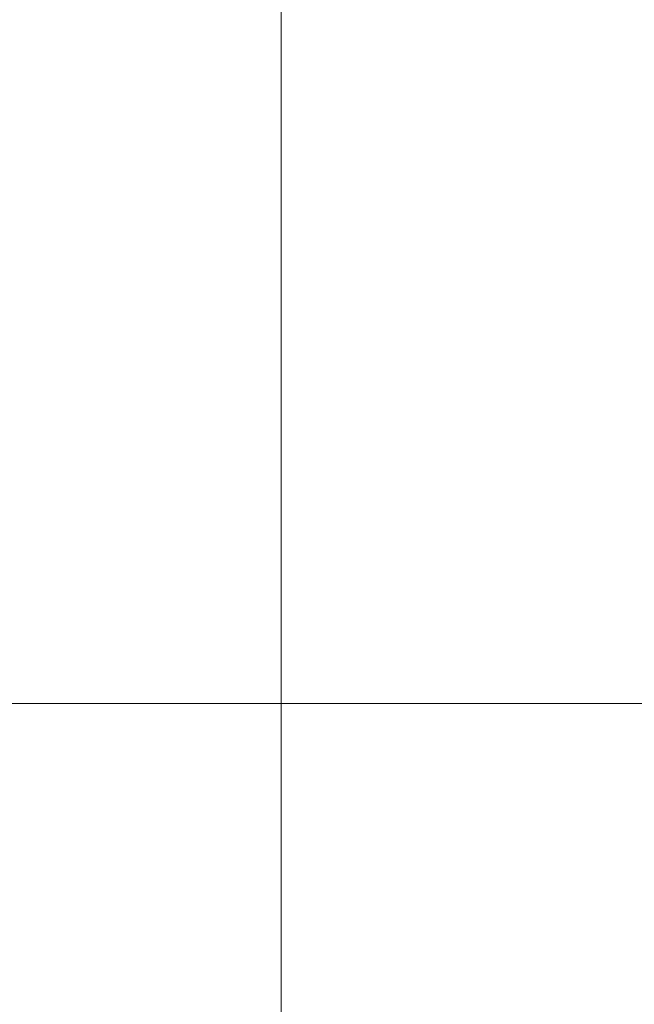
# Model space of a CAD drawing. Header units: millimetres. Extents: x 5980700 to 6194397, y -12939 to 2351883.
# Tile 63 of 124: x 6036313 to 6036698, y -4791 to -4175. Entities that reach past the tile are written whole.
import ezdxf

# ---------------------------------------------------------------- set-up
doc = ezdxf.new("R2010")
doc.units = ezdxf.units.MM
doc.layers.add('A-FLOR-PATT', color=8, linetype='Continuous', lineweight=18)

# ---------------------------------------------------------------- blocks, each defined once
blk = doc.blocks.new('BE-PMSa-MOD-ARQ-CONEXAODOFUTURO-EX-000-R_rvt-1-PLANTA DE CAIMENTO DE PISOS - TÉRREO')
at = {"layer": 'A-FLOR-PATT', "lineweight": 5}
h = blk.add_hatch(dxfattribs=at)
h.set_pattern_fill('FP_19', color=71, style=0, pattern_type=2)
h.set_pattern_definition([(0, (1076.385, -4153.340999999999), (0, 450), []), (90, (1076.385, -4153.340999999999), (-450, 2.755455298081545e-14), [])])
h.paths.add_polyline_path([(-1408.117406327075, -6885.841005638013), (-1448.117406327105, -6885.841005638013), (-1448.117406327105, -6165.841005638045), (-1458.117406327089, -6165.841005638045), (-1458.117406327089, -6154.841005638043), (-1478.122472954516, -6154.841005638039), (-1478.122472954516, -6265.841005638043), (-1497.12247295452, -6265.841005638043), (-1497.12247295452, -6135.841005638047), (-1458.117406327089, -6135.841005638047), (-1458.117406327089, -6125.841005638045), (-1448.117406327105, -6125.841005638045), (-1448.117406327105, -6085.84100563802), (-1408.117406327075, -6085.84100563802), (-1408.117406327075, -6125.841005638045), (-1398.117406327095, -6125.841005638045), (-1398.117406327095, -6135.841005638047), (-1359.11233969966, -6135.841005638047), (-1359.11233969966, -6265.841005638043), (-1378.112339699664, -6265.841005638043), (-1379.117406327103, -6154.841005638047), (-1398.117406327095, -6154.841005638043), (-1398.117406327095, -6165.841005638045), (-1408.117406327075, -6165.841005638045), (-1408.117406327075, -6804.748590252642)])
h.paths.add_polyline_path([(-422.2840729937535, -6885.841005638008), (-462.2840729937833, -6885.841005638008), (-462.2840729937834, -6165.841005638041), (-472.284072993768, -6165.841005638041), (-472.284072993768, -6154.841005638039), (-492.2891396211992, -6154.841005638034), (-492.2891396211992, -6265.841005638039), (-511.2891396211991, -6265.841005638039), (-511.2891396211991, -6135.841005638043), (-472.284072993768, -6135.841005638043), (-472.284072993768, -6125.841005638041), (-462.2840729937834, -6125.841005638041), (-462.2840729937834, -6085.841005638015), (-422.2840729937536, -6085.841005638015), (-422.2840729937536, -6125.841005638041), (-412.2840729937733, -6125.841005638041), (-412.2840729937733, -6135.841005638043), (-373.2790063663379, -6135.841005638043), (-373.2790063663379, -6265.841005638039), (-392.2790063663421, -6265.841005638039), (-393.2840729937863, -6154.841005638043), (-412.2840729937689, -6154.841005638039), (-412.2840729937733, -6165.841005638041), (-422.2840729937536, -6165.841005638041), (-422.2840729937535, -6804.748590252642)])
h.paths.add_polyline_path([(563.5492603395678, -6885.841005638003), (523.5492603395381, -6885.841005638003), (523.5492603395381, -6165.841005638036), (513.5492603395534, -6165.841005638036), (513.5492603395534, -6154.84100563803), (493.5441937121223, -6154.841005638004), (493.5441937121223, -6265.841005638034), (474.5441937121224, -6265.841005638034), (474.5441937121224, -6135.841005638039), (513.5492603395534, -6135.841005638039), (513.5492603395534, -6125.841005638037), (523.5492603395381, -6125.841005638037), (523.5492603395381, -6085.841005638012), (563.5492603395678, -6085.841005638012), (563.5492603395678, -6125.841005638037), (573.5492603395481, -6125.841005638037), (573.5492603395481, -6135.841005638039), (612.5543269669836, -6135.841005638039), (612.5543269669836, -6265.841005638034), (593.5543269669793, -6265.841005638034), (592.5492603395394, -6154.841005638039), (573.5492603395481, -6154.841005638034), (573.5492603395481, -6165.841005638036), (563.5492603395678, -6165.841005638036), (563.5492603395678, -6804.748590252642)])
h.paths.add_polyline_path([(1549.382593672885, -6885.841005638), (1509.382593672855, -6885.841005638), (1509.382593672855, -6165.841005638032), (1499.38259367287, -6165.841005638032), (1499.38259367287, -6154.841005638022), (1479.377527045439, -6154.841005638), (1479.377527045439, -6265.84100563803), (1460.377527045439, -6265.84100563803), (1460.377527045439, -6135.841005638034), (1499.38259367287, -6135.841005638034), (1499.38259367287, -6125.841005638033), (1509.382593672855, -6125.841005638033), (1509.382593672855, -6085.841005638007), (1549.382593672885, -6085.841005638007), (1549.382593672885, -6125.841005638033), (1559.382593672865, -6125.841005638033), (1559.382593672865, -6135.841005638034), (1598.387660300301, -6135.841005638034), (1598.387660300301, -6265.84100563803), (1579.387660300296, -6265.84100563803), (1578.382593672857, -6154.841005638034), (1559.382593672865, -6154.84100563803), (1559.382593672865, -6165.841005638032), (1549.382593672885, -6165.841005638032), (1549.382593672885, -6839.505983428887)])
h.paths.add_polyline_path([(-3379.784072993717, -6885.841005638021), (-3419.784072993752, -6885.841005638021), (-3419.784072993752, -6165.841005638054), (-3429.784072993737, -6165.841005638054), (-3429.784072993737, -6154.841005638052), (-3449.789139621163, -6154.841005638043), (-3449.789139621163, -6265.841005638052), (-3468.789139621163, -6265.841005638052), (-3468.789139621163, -6135.841005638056), (-3429.784072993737, -6135.841005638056), (-3429.784072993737, -6125.841005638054), (-3419.784072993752, -6125.841005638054), (-3419.784072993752, -6085.841005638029), (-3379.784072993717, -6085.841005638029), (-3379.784072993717, -6125.841005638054), (-3369.784072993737, -6125.841005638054), (-3369.784072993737, -6135.841005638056), (-3330.779006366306, -6135.841005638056), (-3330.779006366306, -6265.841005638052), (-3349.779006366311, -6265.841005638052), (-3350.784072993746, -6154.841005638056), (-3369.784072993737, -6154.841005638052), (-3369.784072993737, -6165.841005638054), (-3379.784072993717, -6165.841005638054), (-3379.784072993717, -6804.748590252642)])
h.paths.add_polyline_path([(-2393.950739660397, -6885.841005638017), (-2433.950739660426, -6885.841005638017), (-2433.950739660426, -6165.841005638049), (-2443.950739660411, -6165.841005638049), (-2443.950739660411, -6154.841005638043), (-2463.955806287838, -6154.841005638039), (-2463.955806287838, -6265.841005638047), (-2482.955806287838, -6265.841005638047), (-2482.955806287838, -6135.841005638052), (-2443.950739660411, -6135.841005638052), (-2443.950739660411, -6125.84100563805), (-2433.950739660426, -6125.84100563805), (-2433.950739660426, -6085.841005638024), (-2393.950739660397, -6085.841005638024), (-2393.950739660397, -6125.84100563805), (-2383.950739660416, -6125.84100563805), (-2383.950739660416, -6135.841005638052), (-2344.945673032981, -6135.841005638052), (-2344.945673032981, -6265.841005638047), (-2363.945673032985, -6265.841005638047), (-2364.950739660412, -6154.841005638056), (-2383.950739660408, -6154.841005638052), (-2383.950739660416, -6165.841005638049), (-2393.950739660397, -6165.841005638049), (-2393.950739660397, -6804.748590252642)])
h.paths.add_polyline_path([(-1633.586260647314, -8187.825683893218), (-1326.11487301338, -8187.825683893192), (-1326.11487301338, -6915.841005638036), (-1408.117406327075, -6915.841005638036), (-1408.117406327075, -6885.841005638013), (-1222.284072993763, -6885.841005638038), (-1222.284072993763, -6915.841005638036), (-1296.11487301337, -6915.841005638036), (-1296.11487301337, -8187.825683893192), (-340.281539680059, -8187.825683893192), (-340.281539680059, -6915.841005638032), (-422.2840729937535, -6915.841005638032), (-422.2840729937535, -6885.841005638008), (-236.4507396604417, -6885.841005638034), (-236.4507396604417, -6915.841005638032), (-310.281539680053, -6915.841005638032), (-310.2815396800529, -8187.825683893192), (645.5517936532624, -8187.825683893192), (645.5517936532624, -6915.841005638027), (563.5492603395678, -6915.841005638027), (563.5492603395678, -6885.841005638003), (749.3825936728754, -6885.84100563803), (749.3825936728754, -6915.841005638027), (675.5517936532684, -6915.841005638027), (675.5517936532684, -8187.825683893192), (1631.385126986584, -8187.825683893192), (1631.385126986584, -6915.841005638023), (1549.382593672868, -6915.841005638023), (1549.382593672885, -6885.841005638), (1876.385126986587, -6885.841005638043), (1876.385126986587, -5160.841005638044), (1819.382593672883, -5160.84100563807), (1819.382593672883, -5130.841005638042), (1876.385126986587, -5130.841005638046), (1876.385126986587, -3880.841005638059), (1437.385126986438, -3880.841005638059), (1436.385126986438, -3898.231985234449), (1424.554938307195, -3898.231985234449), (1424.554938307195, -3931.218364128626), (1419.460598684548, -3931.218364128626), (1419.460598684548, -3946.925911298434), (1413.385126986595, -3946.925911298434), (1413.385126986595, -3958.858886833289), (1444.385126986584, -3958.858886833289), (1444.385126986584, -3970.828505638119), (1370.385126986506, -3970.828505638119), (1370.385126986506, -3958.948636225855), (1401.385126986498, -3958.858886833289), (1401.385126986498, -3946.925911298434), (1395.309655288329, -3946.925911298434), (1395.309655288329, -3931.218364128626), (1390.215315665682, -3931.218364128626), (1390.215315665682, -3898.231985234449), (1377.385126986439, -3897.231985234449), (1377.385126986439, -3880.841005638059), (938.3851269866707, -3880.841005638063), (938.385126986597, -5130.841005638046), (1019.382593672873, -5130.841005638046), (1019.382593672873, -5160.841005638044), (816.3825936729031, -5160.84100563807), (816.3825936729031, -5130.841005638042), (908.3851269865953, -5130.841005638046), (908.3851269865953, -3880.841005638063), (469.3851269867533, -3880.841005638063), (468.3851269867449, -3898.231985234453), (456.554938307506, -3898.231985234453), (456.554938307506, -3931.21836412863), (451.4605986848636, -3931.21836412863), (451.4605986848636, -3946.925911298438), (445.3851269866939, -3946.925911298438), (445.3851269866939, -3958.948636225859), (476.3851269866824, -3958.948636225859), (476.3851269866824, -3970.828505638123), (402.3851269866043, -3970.828505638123), (402.3851269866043, -3958.858886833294), (433.3851269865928, -3958.858886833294), (433.3851269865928, -3946.925911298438), (427.3096552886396, -3946.925911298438), (427.3096552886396, -3931.21836412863), (422.2153156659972, -3931.21836412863), (422.2153156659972, -3898.231985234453), (409.3851269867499, -3897.231985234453), (409.3851269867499, -3880.841005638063), (-29.61487301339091, -3880.841005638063), (-29.61487301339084, -5130.841005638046), (16.38259367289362, -5130.841005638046), (16.38259367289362, -5160.841005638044), (-116.6174063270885, -5160.84100563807), (-116.6174063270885, -5130.841005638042), (-59.61487301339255, -5130.841005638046), (-59.61487301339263, -3880.841005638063), (-498.6148730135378, -3880.841005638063), (-499.6148730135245, -3898.231985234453), (-511.4450616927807, -3898.231985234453), (-511.4450616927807, -3931.21836412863), (-516.5394013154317, -3931.21836412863), (-516.5394013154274, -3946.925911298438), (-522.6148730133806, -3946.925911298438), (-522.6148730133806, -3958.858886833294), (-491.6148730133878, -3958.858886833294), (-491.6148730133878, -3970.828505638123), (-565.614873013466, -3970.828505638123), (-565.614873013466, -3958.948636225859), (-534.6148730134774, -3958.858886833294), (-534.6148730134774, -3946.925911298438), (-540.6903447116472, -3946.925911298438), (-540.6903447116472, -3931.21836412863), (-545.7846843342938, -3931.21836412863), (-545.7846843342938, -3898.231985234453), (-558.6148730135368, -3897.231985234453), (-558.6148730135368, -3880.841005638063), (-997.6148730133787, -3880.841005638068), (-997.6148730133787, -5130.841005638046), (-916.6174063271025, -5130.841005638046), (-916.6174063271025, -5160.841005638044), (-1084.617406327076, -5160.84100563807), (-1084.617406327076, -5130.841005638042), (-1027.61487301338, -5130.841005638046), (-1027.614873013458, -3880.841005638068), (-1466.614873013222, -3880.841005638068), (-1467.614873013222, -3898.231985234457), (-1479.44506169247, -3898.231985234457), (-1479.44506169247, -3931.218364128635), (-1484.539401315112, -3931.218364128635), (-1484.539401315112, -3946.925911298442), (-1490.614873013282, -3946.925911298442), (-1490.614873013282, -3958.948636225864), (-1459.614873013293, -3958.948636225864), (-1459.614873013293, -3970.828505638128), (-1533.614873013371, -3970.828505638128), (-1533.614873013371, -3958.858886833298), (-1502.614873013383, -3958.858886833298), (-1502.614873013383, -3946.925911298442), (-1508.690344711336, -3946.925911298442), (-1508.690344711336, -3931.218364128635), (-1513.784684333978, -3931.218364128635), (-1513.784684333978, -3898.231985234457), (-1526.614873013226, -3897.231985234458), (-1526.614873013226, -3880.841005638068), (-1965.614873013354, -3880.841005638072), (-1965.614873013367, -5130.841005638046), (-1884.61740632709, -5130.841005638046), (-1884.61740632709, -5160.841005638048), (-2052.617406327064, -5160.84100563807), (-2052.617406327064, -5130.841005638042), (-1995.614873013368, -5130.841005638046), (-1995.614873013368, -3880.841005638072), (-2434.614873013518, -3880.841005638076), (-2435.614873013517, -3898.231985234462), (-2447.445061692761, -3898.231985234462), (-2447.445061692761, -3931.218364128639), (-2452.539401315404, -3931.218364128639), (-2452.539401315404, -3946.925911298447), (-2458.614873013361, -3946.925911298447), (-2458.614873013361, -3958.858886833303), (-2427.614873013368, -3958.858886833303), (-2427.614873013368, -3970.828505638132), (-2501.614873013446, -3970.828505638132), (-2501.614873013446, -3958.948636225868), (-2470.614873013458, -3958.858886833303), (-2470.614873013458, -3946.925911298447), (-2476.690344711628, -3946.925911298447), (-2476.690344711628, -3931.218364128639), (-2481.78468433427, -3931.218364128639), (-2481.78468433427, -3898.231985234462), (-2494.614873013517, -3897.231985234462), (-2494.614873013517, -3880.841005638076), (-2933.614873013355, -3880.841005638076), (-2933.614873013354, -5130.841005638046), (-2852.617406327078, -5130.841005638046), (-2852.617406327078, -5160.841005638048), (-2963.614873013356, -5160.841005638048), (-2963.614873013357, -3730.841005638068), (-273.614873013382, -3730.841005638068), (-273.6148730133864, -1905.841005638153), (-333.6148730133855, -1905.841005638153), (-333.6148730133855, -1920.841005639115), (-403.6148730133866, -1920.841005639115), (-403.6148730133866, -1905.841005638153), (-413.6148730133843, -1905.841005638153), (-413.6148730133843, -2645.841005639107), (-403.614873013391, -2645.841005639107), (-403.614873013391, -2656.841005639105), (-383.6098063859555, -2656.841005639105), (-383.6098063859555, -2545.841005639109), (-364.6098063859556, -2545.841005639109), (-364.6098063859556, -2675.841005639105), (-403.614873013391, -2675.841005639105), (-403.614873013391, -2685.841005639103), (-413.6148730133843, -2685.841005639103), (-413.6148730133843, -2725.841005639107), (-443.614873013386, -2725.841005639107), (-443.614873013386, -2685.841005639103), (-453.6148730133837, -2685.841005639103), (-453.6148730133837, -2675.841005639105), (-492.6199396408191, -2675.841005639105), (-492.6199396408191, -2545.841005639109), (-473.6199396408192, -2545.841005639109), (-472.6148730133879, -2656.841005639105), (-453.6148730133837, -2656.841005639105), (-453.6148730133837, -2645.841005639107), (-443.614873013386, -2645.841005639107), (-443.614873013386, -1905.841005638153), (-1243.614873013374, -1905.841005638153), (-1243.614873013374, -1920.841005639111), (-1313.614873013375, -1920.841005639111), (-1313.614873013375, -1905.841005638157), (-1861.627696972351, -1905.841005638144), (-1861.627696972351, -2730.841005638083), (-1891.627696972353, -2730.841005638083), (-1891.627696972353, -2503.341005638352), (-4291.627696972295, -2503.34100563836), (-4291.627696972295, -3602.841794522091), (-4115.616662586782, -3602.841794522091), (-4115.616662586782, -3918.841794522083), (-4291.627696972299, -3918.841794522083), (-4291.62769697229, -6885.841005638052), (-4179.784072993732, -6885.841005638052), (-4179.784072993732, -6915.841005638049), (-4291.62769697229, -6915.841005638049), (-4291.62769697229, -8187.825683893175), (-3297.781539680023, -8187.825683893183), (-3297.781539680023, -6915.841005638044), (-3379.784072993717, -6915.841005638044), (-3379.784072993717, -6885.841005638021), (-3193.950739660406, -6885.841005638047), (-3193.950739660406, -6915.841005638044), (-3267.781539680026, -6915.841005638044), (-3267.781539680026, -8187.825683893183), (-2311.948206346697, -8187.825683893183), (-2311.948206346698, -6915.84100563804), (-2393.950739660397, -6915.84100563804), (-2393.950739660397, -6885.841005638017), (-2208.117406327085, -6885.841005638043), (-2208.117406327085, -6915.84100563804), (-2281.948206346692, -6915.84100563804), (-2281.948206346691, -8187.825683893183), (-1634.040783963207, -8187.825683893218)])
h.paths.add_polyline_path([(1081.283969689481, -8177.824964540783), (974.2429165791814, -8177.757752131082), (969.89444838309, -8176.62737626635), (962.5990053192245, -8171.491896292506), (958.4892938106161, -8163.573126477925), (957.9528572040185, -8159.112278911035), (958.3458896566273, -8046.283814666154), (960.307945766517, -8039.866218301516), (963.7283128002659, -8032.919235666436), (963.7283128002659, -7942.145418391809), (961.4375489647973, -7935.578149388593), (960.4463710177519, -7926.6496358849), (961.5940795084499, -7650.620109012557), (964.0656786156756, -7630.220274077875), (974.8299487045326, -7602.120334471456), (992.0949357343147, -7577.474922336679), (1014.827323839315, -7557.759074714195), (1044.094972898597, -7543.599703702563), (1071.00633885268, -7537.47041637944), (1104.593384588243, -7534.802663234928), (1150.72110646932, -7533.999939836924), (1177.139309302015, -7534.536061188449), (1217.145192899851, -7537.754905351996), (1245.244404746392, -7544.159408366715), (1272.081338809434, -7557.769795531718), (1294.810519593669, -7577.489024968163), (1312.071615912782, -7602.136909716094), (1322.831558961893, -7630.238285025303), (1326.446371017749, -7660.111296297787), (1325.461348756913, -7935.551189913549), (1322.756520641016, -7944.035336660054), (1322.75652064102, -8032.919235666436), (1327.175489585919, -8039.484241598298), (1328.701960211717, -8047.249322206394), (1328.191987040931, -8166.732035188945), (1324.318356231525, -8173.441360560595), (1317.609030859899, -8177.314991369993), (1313.735400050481, -8177.824964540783)])
h.paths.add_polyline_path([(327.9020667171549, -8177.824964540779), (-11.59041675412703, -8177.757752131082), (-15.938884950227, -8176.627376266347), (-23.23432801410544, -8171.491896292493), (-27.34403952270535, -8163.573126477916), (-27.88047612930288, -8159.11227891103), (-27.48744367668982, -8046.283814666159), (-25.52538756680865, -8039.866218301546), (-22.10502053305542, -8032.919235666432), (-22.10502053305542, -7942.145418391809), (-24.39578436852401, -7935.578149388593), (-25.38696231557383, -7926.649635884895), (-24.23925382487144, -7650.620109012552), (-21.76765471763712, -7630.220274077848), (-11.00338462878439, -7602.120334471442), (6.261602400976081, -7577.474922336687), (28.99399050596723, -7557.759074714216), (58.26163956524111, -7543.599703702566), (85.1730055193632, -7537.470416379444), (118.760051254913, -7534.802663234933), (164.8877731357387, -7533.999939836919), (197.9780157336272, -7535.04143530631), (231.3118595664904, -7537.754905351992), (259.4110714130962, -7544.159408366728), (286.2480054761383, -7557.769795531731), (308.9771862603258, -7577.48902496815), (326.2382825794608, -7602.136909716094), (336.9982256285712, -7630.238285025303), (340.613037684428, -7660.111296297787), (339.6280154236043, -7935.551189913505), (336.9231873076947, -7944.035336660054), (336.923187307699, -8032.919235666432), (341.3421562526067, -8039.484241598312), (342.8686268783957, -8047.249322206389), (342.3586537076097, -8166.73203518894), (338.4850228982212, -8173.441360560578), (331.7756975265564, -8177.314991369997)])
h.paths.add_polyline_path([(-992.9312666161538, -8177.824964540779), (-1001.772218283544, -8176.627376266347), (-1009.067661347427, -8171.491896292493), (-1013.177372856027, -8163.573126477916), (-1013.713809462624, -8159.11227891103), (-1013.320777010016, -8046.283814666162), (-1011.358720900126, -8039.866218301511), (-1007.938353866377, -8032.919235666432), (-1007.938353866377, -7942.145418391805), (-1010.229117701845, -7935.57814938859), (-1011.220295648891, -7926.649635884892), (-1010.072587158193, -7650.620109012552), (-1007.600988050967, -7630.22027407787), (-996.8367179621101, -7602.120334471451), (-979.5717309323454, -7577.474922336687), (-956.8393428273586, -7557.75907471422), (-927.5716937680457, -7543.599703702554), (-900.6603278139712, -7537.470416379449), (-867.0732820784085, -7534.802663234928), (-820.9455601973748, -7533.999939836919), (-794.5273573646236, -7534.536061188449), (-754.5214737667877, -7537.754905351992), (-726.4222619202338, -7544.159408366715), (-699.5853278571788, -7557.769795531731), (-676.8561470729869, -7577.489024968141), (-659.5950507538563, -7602.136909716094), (-648.8351077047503, -7630.238285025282), (-645.2202956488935, -7660.111296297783), (-646.2053179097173, -7935.55118991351), (-648.9101460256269, -7944.035336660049), (-648.9101460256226, -8032.919235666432), (-644.4911770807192, -8039.484241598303), (-642.9647064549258, -8047.249322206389), (-643.4746796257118, -8166.73203518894), (-647.3483104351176, -8173.441360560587), (-654.0576358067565, -8177.314991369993), (-661.1148590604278, -8177.824964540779), (-979.7632562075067, -8177.824964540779)])
h.paths.add_polyline_path([(-1863.06921016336, -8177.824964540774), (-1973.078744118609, -8177.757752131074), (-1977.427212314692, -8176.627376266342), (-1984.722655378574, -8171.491896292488), (-1988.832366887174, -8163.573126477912), (-1989.368803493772, -8159.112278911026), (-1988.975771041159, -8046.283814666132), (-1987.013714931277, -8039.866218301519), (-1983.593347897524, -8032.919235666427), (-1983.593347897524, -7942.145418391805), (-1985.884111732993, -7935.578149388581), (-1986.875289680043, -7926.649635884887), (-1985.72758118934, -7650.620109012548), (-1983.255982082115, -7630.22027407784), (-1972.491711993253, -7602.120334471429), (-1955.226724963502, -7577.474922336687), (-1932.494336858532, -7557.75907471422), (-1903.22668779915, -7543.599703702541), (-1876.315321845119, -7537.470416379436), (-1842.728276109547, -7534.802663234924), (-1796.60055422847, -7533.999939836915), (-1770.182351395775, -7534.53606118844), (-1730.176467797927, -7537.754905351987), (-1702.077255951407, -7544.159408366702), (-1675.240321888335, -7557.769795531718), (-1652.511141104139, -7577.489024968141), (-1635.250044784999, -7602.136909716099), (-1624.449879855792, -7630.570680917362), (-1620.875289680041, -7660.111296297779), (-1621.860311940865, -7935.551189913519), (-1624.565140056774, -7944.035336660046), (-1624.56514005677, -8032.919235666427), (-1620.146171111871, -8039.484241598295), (-1618.619700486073, -8047.249322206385), (-1619.129673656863, -8166.732035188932), (-1623.003304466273, -8173.441360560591), (-1629.712629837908, -8177.314991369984), (-1633.586260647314, -8177.824964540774)])
h.paths.add_polyline_path([(-2619.419593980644, -8177.82496454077), (-2958.912077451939, -8177.75775213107), (-2963.260545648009, -8176.627376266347), (-2970.555988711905, -8171.491896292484), (-2974.665700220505, -8163.573126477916), (-2975.202136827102, -8159.112278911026), (-2974.809104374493, -8046.283814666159), (-2972.847048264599, -8039.866218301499), (-2969.426681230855, -8032.919235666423), (-2969.426681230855, -7942.145418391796), (-2971.717445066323, -7935.578149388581), (-2972.708623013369, -7926.343502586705), (-2971.56091452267, -7650.620109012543), (-2969.089315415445, -7630.220274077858), (-2958.325045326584, -7602.120334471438), (-2941.060058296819, -7577.474922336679), (-2918.327670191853, -7557.759074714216), (-2889.060021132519, -7543.599703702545), (-2862.148655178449, -7537.470416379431), (-2828.561609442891, -7534.802663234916), (-2782.4338875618, -7533.999939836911), (-2756.015684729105, -7534.536061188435), (-2716.009801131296, -7537.754905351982), (-2687.910589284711, -7544.159408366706), (-2661.073655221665, -7557.769795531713), (-2638.344474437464, -7577.489024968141), (-2621.08337811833, -7602.136909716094), (-2610.323435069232, -7630.23828502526), (-2606.708623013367, -7660.111296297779), (-2607.693645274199, -7935.551189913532), (-2610.398473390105, -7944.035336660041), (-2610.3984733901, -8032.919235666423), (-2605.979504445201, -8039.48424159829), (-2604.453033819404, -8047.24932220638), (-2604.963006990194, -8166.732035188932), (-2608.836637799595, -8173.441360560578), (-2615.545963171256, -8177.314991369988)])
h.paths.add_polyline_path([(-3630.1498973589, -8105.84028628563), (-3969.023528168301, -8105.330313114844), (-3975.732853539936, -8101.456682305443), (-3979.606484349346, -8094.747356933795), (-3980.116457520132, -8090.87372612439), (-3980.116457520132, -7975.264643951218), (-3978.589986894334, -7967.499563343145), (-3974.171017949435, -7960.934557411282), (-3974.171017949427, -7871.338078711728), (-3976.875846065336, -7863.56651165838), (-3977.860868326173, -7854.637361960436), (-3976.712378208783, -7578.635430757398), (-3974.171017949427, -7558.057631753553), (-3963.48611322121, -7530.152231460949), (-3944.369171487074, -7503.894264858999), (-3919.652445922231, -7483.835936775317), (-3896.658902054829, -7472.174730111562), (-3866.537949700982, -7465.428494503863), (-3828.55380661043, -7462.551382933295), (-3781.621430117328, -7462.015261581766), (-3756.007881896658, -7462.817984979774), (-3721.171753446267, -7465.770227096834), (-3693.081068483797, -7472.168114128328), (-3666.241821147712, -7485.77439645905), (-3643.509433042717, -7505.490244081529), (-3626.244446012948, -7530.135656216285), (-3615.142810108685, -7561.020111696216), (-3611.858645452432, -7588.126618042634), (-3612.852046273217, -7863.593471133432), (-3615.142810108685, -7872.075620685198), (-3615.142810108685, -7962.107780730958), (-3611.722443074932, -7967.881540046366), (-3609.760386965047, -7974.299136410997), (-3609.367354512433, -7980.998444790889), (-3609.903791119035, -8091.58844822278), (-3614.013502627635, -8099.507218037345), (-3621.308945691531, -8104.642698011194), (-3625.657413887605, -8105.77307387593)])
h.paths.add_polyline_path([(-2052.617406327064, -5960.841005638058), (-2092.617406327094, -5960.841005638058), (-2092.617406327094, -5920.841005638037), (-2102.617406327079, -5920.841005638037), (-2102.617406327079, -5910.841005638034), (-2141.62247295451, -5910.841005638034), (-2141.62247295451, -5780.841005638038), (-2122.62247295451, -5780.841005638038), (-2121.61740632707, -5891.841005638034), (-2102.617406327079, -5891.841005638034), (-2102.617406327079, -5880.841005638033), (-2092.617406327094, -5880.841005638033), (-2092.617406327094, -5160.84100563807), (-2052.617406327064, -5160.84100563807), (-2052.617406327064, -5880.841005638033), (-2042.61740632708, -5880.841005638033), (-2042.61740632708, -5891.841005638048), (-2022.612339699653, -5891.84100563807), (-2022.612339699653, -5780.841005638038), (-2003.612339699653, -5780.841005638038), (-2003.612339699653, -5910.841005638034), (-2042.61740632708, -5910.841005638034), (-2042.61740632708, -5920.841005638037), (-2052.617406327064, -5920.841005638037)])
h.paths.add_polyline_path([(-116.6174063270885, -5960.841005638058), (-156.6174063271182, -5960.841005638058), (-156.6174063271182, -5920.841005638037), (-166.6174063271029, -5920.841005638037), (-166.6174063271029, -5910.841005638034), (-205.6224729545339, -5910.841005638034), (-205.622472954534, -5780.841005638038), (-186.6224729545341, -5780.841005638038), (-185.6174063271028, -5891.841005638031), (-166.6174063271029, -5891.841005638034), (-166.6174063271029, -5880.841005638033), (-156.6174063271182, -5880.841005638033), (-156.6174063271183, -5160.84100563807), (-116.6174063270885, -5160.84100563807), (-116.6174063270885, -5880.841005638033), (-106.6174063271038, -5880.841005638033), (-106.6174063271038, -5891.841005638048), (-86.61233969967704, -5891.84100563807), (-86.61233969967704, -5780.841005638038), (-67.61233969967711, -5780.841005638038), (-67.61233969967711, -5910.841005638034), (-106.6174063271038, -5910.841005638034), (-106.6174063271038, -5920.841005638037), (-116.6174063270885, -5920.841005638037)])
h.paths.add_polyline_path([(776.3825936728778, -5960.841005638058), (776.3825936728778, -5920.841005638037), (766.382593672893, -5920.841005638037), (766.382593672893, -5910.841005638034), (727.3775270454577, -5910.841005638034), (727.3775270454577, -5780.841005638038), (746.3775270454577, -5780.841005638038), (747.3825936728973, -5891.841005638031), (766.382593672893, -5891.841005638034), (766.382593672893, -5880.841005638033), (776.3825936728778, -5880.841005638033), (776.3825936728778, -5160.84100563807), (816.3825936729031, -5160.84100563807), (816.3825936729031, -5880.841005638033), (826.3825936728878, -5880.841005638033), (826.3825936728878, -5891.841005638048), (846.3876603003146, -5891.84100563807), (846.3876603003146, -5780.841005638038), (865.3876603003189, -5780.841005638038), (865.3876603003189, -5910.841005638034), (826.3825936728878, -5910.841005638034), (826.3825936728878, -5920.841005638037), (816.3825936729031, -5920.841005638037), (816.3825936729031, -5960.841005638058)])
h.paths.add_polyline_path([(1819.382593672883, -5960.841005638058), (1779.382593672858, -5960.841005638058), (1779.382593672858, -5920.841005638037), (1769.382593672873, -5920.841005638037), (1769.382593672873, -5910.841005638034), (1730.377527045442, -5910.841005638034), (1730.377527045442, -5780.841005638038), (1749.377527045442, -5780.841005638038), (1750.382593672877, -5891.841005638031), (1769.382593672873, -5891.841005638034), (1769.382593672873, -5880.841005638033), (1779.382593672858, -5880.841005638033), (1779.382593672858, -5160.84100563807), (1819.382593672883, -5160.84100563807), (1819.382593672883, -5880.841005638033), (1829.382593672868, -5880.841005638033), (1829.382593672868, -5891.841005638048), (1849.387660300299, -5891.84100563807), (1849.387660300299, -5780.841005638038), (1868.387660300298, -5780.841005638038), (1868.387660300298, -5910.841005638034), (1829.382593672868, -5910.841005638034), (1829.382593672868, -5920.841005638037), (1819.382593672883, -5920.841005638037)])
h.paths.add_polyline_path([(-1084.617406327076, -5960.841005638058), (-1124.617406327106, -5960.841005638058), (-1124.617406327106, -5920.841005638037), (-1134.617406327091, -5920.841005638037), (-1134.617406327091, -5910.841005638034), (-1173.622472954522, -5910.841005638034), (-1173.622472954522, -5780.841005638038), (-1154.622472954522, -5780.841005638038), (-1153.617406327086, -5891.841005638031), (-1134.617406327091, -5891.841005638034), (-1134.617406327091, -5880.841005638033), (-1124.617406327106, -5880.841005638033), (-1124.617406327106, -5160.84100563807), (-1084.617406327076, -5160.84100563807), (-1084.617406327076, -5880.841005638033), (-1074.617406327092, -5880.841005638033), (-1074.617406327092, -5891.841005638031), (-1054.612339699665, -5891.841005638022), (-1054.612339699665, -5780.841005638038), (-1035.612339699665, -5780.841005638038), (-1035.612339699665, -5910.841005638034), (-1074.617406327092, -5910.841005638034), (-1074.617406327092, -5920.841005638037), (-1084.617406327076, -5920.841005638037)])
h.paths.add_polyline_path([(-3110.634122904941, -2404.163055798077), (-3089.559253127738, -2402.354946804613), (-3132.171954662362, -2402.354946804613)])
h.paths.add_polyline_path([(-2291.627696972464, -2404.163055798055), (-2270.089865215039, -2402.35494680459), (-2313.165528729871, -2402.35494680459)])
h.paths.add_polyline_path([(-3853.61484510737, -2404.163055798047), (-3832.077013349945, -2402.354946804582), (-3875.152676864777, -2402.354946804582)])
h.paths.add_polyline_path([(-3142.339160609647, -2401.501406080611), (-3183.55053015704, -2395.193534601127), (-3167.436312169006, -2399.394490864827)])
h.paths.add_polyline_path([(-2323.332734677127, -2401.501406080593), (-2364.544104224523, -2395.193534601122), (-2348.429886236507, -2399.394490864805)])
h.paths.add_polyline_path([(-3885.319882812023, -2401.501406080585), (-3924.116436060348, -2395.82307415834), (-3910.41703437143, -2399.394490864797)])
h.paths.add_polyline_path([(-3078.929085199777, -2401.501406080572), (-3053.233014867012, -2399.238353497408), (-3040.810482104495, -2395.666917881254), (-3078.059864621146, -2401.36836192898)])
h.paths.add_polyline_path([(-2259.922659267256, -2401.50140608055), (-2234.825507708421, -2399.394490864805), (-2218.711289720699, -2395.193534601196), (-2246.15749904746, -2399.394490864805)])
h.paths.add_polyline_path([(-3821.909807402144, -2401.501406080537), (-3790.606665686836, -2397.776597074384), (-3791.218334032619, -2396.803725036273), (-3808.144647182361, -2399.394490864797)])
h.paths.add_polyline_path([(-3195.652806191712, -2392.038486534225), (-3231.517499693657, -2380.53997742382), (-3221.157028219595, -2385.389568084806)])
h.paths.add_polyline_path([(-2376.646380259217, -2392.038486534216), (-2412.511073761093, -2380.539977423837), (-2402.150602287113, -2385.389568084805)])
h.paths.add_polyline_path([(-3938.633528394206, -2392.038486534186), (-3974.498221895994, -2380.539977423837), (-3964.137750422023, -2385.38956808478)])
h.paths.add_polyline_path([(-3025.615439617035, -2392.038486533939), (-3000.111217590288, -2385.389568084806), (-2989.750746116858, -2380.539977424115), (-3004.87697517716, -2385.389568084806)])
h.paths.add_polyline_path([(-3768.596161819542, -2392.038486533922), (-3743.091939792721, -2385.389568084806), (-3732.731468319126, -2380.539977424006), (-3747.857697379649, -2385.389568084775)])
h.paths.add_polyline_path([(-2206.609013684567, -2392.038486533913), (-2181.104791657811, -2385.389568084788), (-2170.744320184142, -2380.539977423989), (-2185.870549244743, -2385.389568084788)])
h.paths.add_polyline_path([(-2155.670651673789, -2373.484205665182), (-2133.355084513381, -2363.038603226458), (-2133.355084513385, -2361.809115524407), (-2135.705106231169, -2363.038603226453)])
h.paths.add_polyline_path([(-3717.6577998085, -2373.484205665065), (-3695.342232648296, -2363.038603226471), (-3695.342232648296, -2361.809115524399), (-3697.69225436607, -2363.038603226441)])
h.paths.add_polyline_path([(-2974.677077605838, -2373.484205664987), (-2952.361510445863, -2363.038603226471), (-2952.361510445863, -2361.809115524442), (-2954.711532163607, -2363.038603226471)])
h.paths.add_polyline_path([(-2866.444849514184, -2185.219820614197), (-2866.538478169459, -2184.601973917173), (-2866.538478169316, -2185.01231778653)])
h.paths.add_polyline_path([(-2047.43842358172, -2185.219820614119), (-2047.532052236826, -2184.601973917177), (-2047.532052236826, -2185.012317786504)])
h.paths.add_polyline_path([(-3609.42557171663, -2185.219820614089), (-3609.519200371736, -2184.601973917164), (-3609.519200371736, -2185.012317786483)])
h.paths.add_polyline_path([(-2883.407863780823, -2148.720022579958), (-2884.10884218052, -2147.229009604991), (-2884.10884218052, -2147.845730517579)])
h.paths.add_polyline_path([(-3626.38858598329, -2148.720022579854), (-3629.681118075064, -2144.157919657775), (-3627.089564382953, -2147.845730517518)])
h.paths.add_polyline_path([(-2064.401437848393, -2148.720022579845), (-2065.102416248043, -2147.229009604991), (-2065.102416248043, -2147.845730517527)])
h.paths.add_polyline_path([(-2910.729698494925, -2115.682279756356), (-2913.073377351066, -2112.904930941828), (-2913.073377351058, -2113.807924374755)])
h.paths.add_polyline_path([(-2091.723272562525, -2115.682279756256), (-2094.066951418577, -2112.904930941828), (-2094.066951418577, -2113.80792437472)])
h.paths.add_polyline_path([(-3653.710420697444, -2115.682279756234), (-3656.054099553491, -2112.904930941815), (-3656.054099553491, -2113.807924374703)])
h.paths.add_polyline_path([(-2946.813568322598, -2087.775475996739), (-2952.361510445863, -2083.643408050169), (-2952.361510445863, -2084.872895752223)])
h.paths.add_polyline_path([(-3689.794290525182, -2087.775475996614), (-3695.342232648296, -2083.643408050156), (-3695.342232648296, -2084.872895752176)])
h.paths.add_polyline_path([(-2127.807142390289, -2087.775475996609), (-2133.355084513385, -2083.643408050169), (-2133.355084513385, -2084.87289575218)])
h.paths.add_polyline_path([(-2412.511073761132, -2066.142033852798), (-2376.64638025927, -2054.643524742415), (-2402.150602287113, -2061.292443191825)])
h.paths.add_polyline_path([(-3974.498221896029, -2066.142033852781), (-3938.633528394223, -2054.643524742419), (-3964.137750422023, -2061.292443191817)])
h.paths.add_polyline_path([(-3231.517499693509, -2066.142033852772), (-3195.652806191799, -2054.64352474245), (-3221.15702821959, -2061.292443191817)])
h.paths.add_polyline_path([(-2989.750746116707, -2066.142033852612), (-3000.111217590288, -2061.292443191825), (-3025.615439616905, -2054.643524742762), (-3000.111217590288, -2062.820383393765)])
h.paths.add_polyline_path([(-2170.744320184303, -2066.142033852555), (-2181.104791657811, -2061.292443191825), (-2206.609013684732, -2054.643524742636), (-2181.104791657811, -2062.82038339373)])
h.paths.add_polyline_path([(-3732.731468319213, -2066.142033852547), (-3743.091939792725, -2061.292443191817), (-3768.59616181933, -2054.643524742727), (-3743.091939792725, -2062.820383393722)])
h.paths.add_polyline_path([(-3926.531252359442, -2051.488476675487), (-3885.319882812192, -2045.180605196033), (-3910.417034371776, -2047.287520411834), (-3924.116436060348, -2050.858937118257)])
h.paths.add_polyline_path([(-2364.544104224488, -2051.488476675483), (-2323.332734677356, -2045.180605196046), (-2348.429886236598, -2047.287520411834)])
h.paths.add_polyline_path([(-3183.55053015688, -2051.488476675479), (-3142.33916060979, -2045.180605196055), (-3167.436312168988, -2047.287520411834)])
h.paths.add_polyline_path([(-2218.711289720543, -2051.48847667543), (-2234.614845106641, -2047.342439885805), (-2234.614845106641, -2049.054255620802)])
h.paths.add_polyline_path([(-3780.698437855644, -2051.4884766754), (-3796.812655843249, -2047.287520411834), (-3808.144647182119, -2047.287520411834), (-3796.812655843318, -2049.022011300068)])
h.paths.add_polyline_path([(-3072.614845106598, -2046.147071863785), (-3073.293874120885, -2045.653683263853), (-3073.293874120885, -2046.043138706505)])
h.paths.add_polyline_path([(-3089.096291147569, -2044.327064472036), (-3110.634122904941, -2042.518955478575), (-3132.171954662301, -2044.327064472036), (-3110.634122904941, -2044.327064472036)])
h.paths.add_polyline_path([(-3872.614845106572, -2044.327064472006), (-3873.293874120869, -2044.171017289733), (-3873.293874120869, -2044.327064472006)])

msp = doc.modelspace()

# ---------------------------------------------------------------- block references
at = {"lineweight": 5}
msp.add_blockref('BE-PMSa-MOD-ARQ-CONEXAODOFUTURO-EX-000-R_rvt-1-PLANTA DE CAIMENTO DE PISOS - TÉRREO', (6040474.816446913, 0), dxfattribs=at)

doc.saveas('drawing.dxf')
